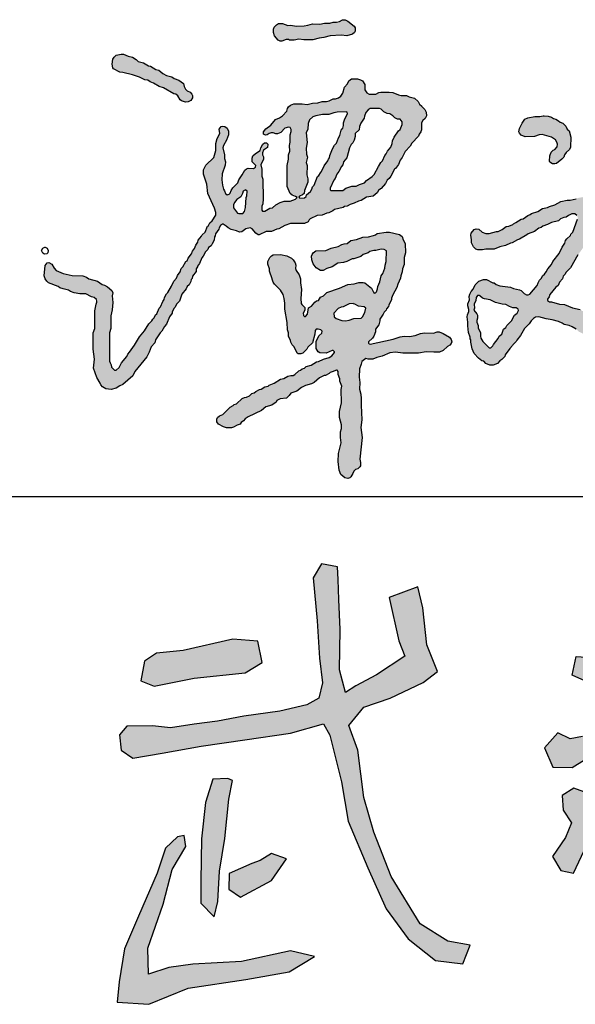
# Model space of a CAD drawing. Extents: x 427948 to 764348, y 274849 to 601549.
# Tile 44 of 212: x 593597 to 594397, y 523118 to 524536. Entities that reach past the tile are written whole.
import ezdxf

# ---------------------------------------------------------------- set-up
doc = ezdxf.new("R2010")
doc.units = 0
doc.header["$LTSCALE"] = 1000
doc.header["$MEASUREMENT"] = 0
doc.layers.get('0').update_dxf_attribs({"linetype": 'CONTINUOUS'})
doc.layers.add('PUB_TITLE', color=4, linetype='CONTINUOUS')

# ---------------------------------------------------------------- blocks, each defined once
blk = doc.blocks.new('武斌')
h = blk.add_hatch(color=3)
h.paths.add_polyline_path([(2274.1, -164.1), (2238.2, -126.9), (2205, -148.2), (2207.7, -246.4), (2174.5, -323.4), (2110.7, -356.5), (2050.9, -481.7), (1988.5, -572), (1977.9, -650.3), (2016.4, -749.8), (2057.6, -793.6), (2145.2, -816.2), (2230, -838), (2336.5, -789.6), (2473.3, -715.3), (2526.4, -646.3), (2530.4, -593.2), (2454.7, -594.5), (2347.1, -672.8), (2259.5, -712.6), (2166.5, -720.6), (2098.8, -706), (2084.1, -654.2), (2089.5, -578.6), (2118.7, -506.9), (2149.2, -479.1), (2162.5, -517.5), (2153.2, -614.4), (2185.1, -635.7), (2252.8, -617.1), (2324.5, -573.3), (2373.7, -514.9), (2424.2, -465.8), (2449.4, -390.1), (2437.4, -319.8), (2365.7, -315.8), (2333.8, -357), (2307.3, -472.4), (2255.5, -493.7), (2250.2, -441.9), (2271.4, -349), (2302, -289.3), (2299.3, -199)])
h.paths.add_polyline_path([(2260.8, 622.8), (2209.8, 614.3), (2187.5, 564.5), (2242.7, 440.3), (2292.6, 348.5), (2337.2, 261.5), (2344.7, 186.1), (2363.8, 138.4), (2326.6, 83.2), (2128.1, 0.2), (2073.3, -34.4), (2055.4, -95.1), (2080.4, -135.6), (2217.5, -85.6), (2345.1, -30.8), (2421.4, -34.4), (2480.7, -245.6), (2529.9, -420.7), (2597, -597.5), (2667.1, -804.7), (2731.2, -951), (2777.6, -1057), (2895.8, -1063.7), (2999.5, -1021.1), (2935.5, -963.2), (2816.6, -877.8), (2722, -682.8), (2636.6, -457.3), (2539.9, -171.2), (2507.8, -53.6), (2497.1, 8.4), (2525, 59.8), (2623.4, 115.4), (2681.2, 145.3), (2691.9, 207.3), (2621.3, 243.7), (2501.4, 192.4), (2443.6, 183.8), (2405.1, 269.3), (2388, 367.7), (2355.9, 436.2), (2315.2, 528.1), (2288, 588.1)])
h.paths.add_polyline_path([(2577.7, 530.5), (2546.5, 591), (2528.2, 626.5), (2485.9, 620.6), (2461.3, 580.9), (2486.9, 480.6), (2520, 424.8), (2597.6, 389.9), (2641.1, 417.3), (2611.8, 498.6)])
h.paths.add_polyline_path([(2245, 292.3), (2145.3, 271.9), (2066, 250.3), (2039.6, 195.1), (2058.8, 133.9), (2146.5, 167.5), (2258.2, 226.3), (2293, 265.9), (2281, 295.9)])
h.paths.add_polyline_path([(1545, -209), (1500.2, -187.3), (1453.3, -241.6), (1482.5, -310.8), (1552.5, -311.5), (1632, -262.6), (1682.2, -228.7), (1697.8, -244.3), (1658.4, -316.2), (1626.1, -396.5), (1594.9, -399.6), (1558.3, -385.9), (1516.3, -412.5), (1520.1, -465.8), (1549.9, -510.8), (1527.8, -564.1), (1482.1, -632.2), (1511.8, -682.4), (1557.6, -692.3), (1595.7, -610.8), (1632.3, -623), (1735.3, -760.5), (1781.2, -817.8), (1837.8, -871), (1879.6, -893.9), (1956.5, -895.9), (2038.7, -875.7), (2037.3, -836.7), (1951.7, -840.7), (1887, -794.9), (1840.5, -723.5), (1769.8, -624.5), (1735, -567), (1701.7, -526.9), (1679, -501.2), (1681.2, -441.5), (1751.9, -309.9), (1805.2, -202.3), (1839, -133.9), (1852.4, -71.7), (1824.6, -19.7), (1783.4, -39.1), (1693.8, -99.5), (1620, -161.2), (1589.8, -199.9)])
h.paths.add_polyline_path([(1641, -19.2), (1552.6, 20.1), (1566.3, 86.8), (1694, 79), (1672.4, 0.5)])
h.paths.add_polyline_path([(132.2, -561.6), (88.9, -601.8), (59.5, -691.5), (-8, -847.1), (-58.6, -963.7), (-77.3, -1082.5), (-85.2, -1155.7), (29.6, -1163.7), (170.1, -1106.3), (378, -1074.6), (534.4, -1046.9), (625.5, -991.6), (538.4, -971.8), (362.2, -1009.4), (188, -1019.2), (100.9, -1031.1), (27.6, -1054.9), (25.6, -961.9), (81.1, -803.6), (112.7, -679), (162.2, -595.9), (156.3, -556.4)])
h.paths.add_polyline_path([(399.2, -657.3), (317.8, -693.2), (317, -750.1), (359, -778.9), (470.1, -718.6), (524.4, -640.7), (470.1, -621.5), (429.9, -646)], flags=17)
h.paths.add_polyline_path([(312.8, -352), (259.1, -354.5), (233, -438), (218, -569.1), (216.7, -719.9), (216.7, -799.7), (264.1, -849.5), (277.8, -793.4), (282.8, -685), (302.8, -567.9), (316.5, -425.8), (330.2, -358.5)], flags=17)
h.paths.add_polyline_path([(41.9, -161.6), (-49.7, -163), (-76.3, -194.5), (-70, -249.1), (-28.7, -278.4), (76.9, -260.9), (216.9, -235.8), (374.5, -212.5), (539.1, -188.6), (657.2, -154.7), (680.4, -195.5), (722.6, -364.1), (746.7, -504.7), (817, -673.4), (883.4, -820), (961.7, -928.4), (1060.2, -1006.7), (1158.7, -1018.8), (1184.8, -950.5), (1104.4, -936.4), (1006, -874.2), (901.4, -703.5), (839.2, -544.9), (803, -420.4), (780.9, -249.7), (748.7, -161.3), (803, -95.1), (898, -62.2), (1016.5, -5.8), (1067.3, 33.6), (1029.2, 129.5), (1015.1, 261.9), (996.8, 338), (893.8, 300), (929.1, 143.5), (950.2, 88.6), (848.7, 20.9), (773.9, -18.5), (737.3, -42.5), (714.7, 39.3), (717.5, 184.4), (713.3, 292.9), (710.5, 364.8), (707.6, 409.9), (649.8, 421.2), (620.2, 370.4), (634.3, 215.4), (642.8, 81.5), (654, -7.2), (641.3, -62.2), (597.6, -86.2), (500.3, -108.7), (370.6, -127), (276.1, -145.4), (192.8, -156.6), (106.8, -169.3)])
h.paths.add_polyline_path([(48.2, -19.3), (192.8, 9.6), (376.1, 28.9), (437.1, 65.8), (421.1, 142.9), (331.1, 149.3), (152.7, 109.2), (56.2, 99.6), (12.9, 70.7), (0, 0)], flags=17)
for points in [[(41.9, -161.6), (-49.7, -163), (-76.3, -194.5), (-70, -249.1), (-28.7, -278.4), (76.9, -260.9), (216.9, -235.8), (374.5, -212.5), (539.1, -188.6), (657.2, -154.7), (680.4, -195.5), (722.6, -364.1), (746.7, -504.7), (817, -673.4), (883.4, -820), (961.7, -928.4), (1060.2, -1006.7), (1158.7, -1018.8), (1184.8, -950.5), (1104.4, -936.4), (1006, -874.2), (901.4, -703.5), (839.2, -544.9), (803, -420.4), (780.9, -249.7), (748.7, -161.3), (803, -95.1), (898, -62.2), (1016.5, -5.8), (1067.3, 33.6), (1029.2, 129.5), (1015.1, 261.9), (996.8, 338), (893.8, 300), (929.1, 143.5), (950.2, 88.6), (848.7, 20.9), (773.9, -18.5), (737.3, -42.5), (714.7, 39.3), (717.5, 184.4), (713.3, 292.9), (710.5, 364.8), (707.6, 409.9), (649.8, 421.2), (620.2, 370.4), (634.3, 215.4), (642.8, 81.5), (654, -7.2), (641.3, -62.2), (597.6, -86.2), (500.3, -108.7), (370.6, -127), (276.1, -145.4), (192.8, -156.6), (106.8, -169.3)], [(48.2, -19.3), (192.8, 9.6), (376.1, 28.9), (437.1, 65.8), (421.1, 142.9), (331.1, 149.3), (152.7, 109.2), (56.2, 99.6), (12.9, 70.7), (0, 0), (48.2, -19.3)], [(1641, -19.2), (1552.6, 20.1), (1566.3, 86.8), (1694, 79), (1672.4, 0.5)], [(312.8, -352), (259.1, -354.5), (233, -438), (218, -569.1), (216.7, -719.9), (216.7, -799.7), (264.1, -849.5), (277.8, -793.4), (282.8, -685), (302.8, -567.9), (316.5, -425.8), (330.2, -358.5)], [(132.2, -561.6), (88.9, -601.8), (59.5, -691.5), (-8, -847.1), (-58.6, -963.7), (-77.3, -1082.5), (-85.2, -1155.7), (29.6, -1163.7), (170.1, -1106.3), (378, -1074.6), (534.4, -1046.9), (625.5, -991.6), (538.4, -971.8), (362.2, -1009.4), (188, -1019.2), (100.9, -1031.1), (27.6, -1054.9), (25.6, -961.9), (81.1, -803.6), (112.7, -679), (162.2, -595.9), (156.3, -556.4)], [(399.2, -657.3), (317.8, -693.2), (317, -750.1), (359, -778.9), (470.1, -718.6), (524.4, -640.7), (470.1, -621.5), (429.9, -646)]]:
    blk.add_lwpolyline(points, close=True)
for points in [[(1594.9, -399.6), (1558.3, -385.9), (1516.3, -412.5), (1520.1, -465.8), (1549.9, -510.8), (1527.8, -564.1), (1482.1, -632.2), (1511.8, -682.4), (1557.6, -692.3), (1595.7, -610.8)], [(1589.8, -199.9), (1545, -209), (1500.2, -187.3), (1453.3, -241.6), (1482.5, -310.8), (1552.5, -311.5), (1632, -262.6)]]:
    blk.add_lwpolyline(points)
blk = doc.blocks.new('谭文军')
at = {"linetype": 'Continuous'}
for points in [[(1125, 2635), (1145, 2632), (1165, 2638), (1173, 2644), (1175, 2649), (1175, 2661), (1172, 2667), (1149, 2685), (1139, 2690), (1130, 2690), (1119, 2683), (1109, 2681), (1097, 2681), (1085, 2677), (1066, 2677), (1049, 2674), (1023, 2675), (1006, 2670), (993, 2668), (967, 2667), (944, 2670), (935, 2669), (916, 2676), (902, 2676), (895, 2672), (886, 2663), (884, 2656), (884, 2644), (888, 2632), (901, 2617), (908, 2614), (914, 2614), (933.8, 2620.6), (941, 2617), (958, 2617), (974, 2620), (992, 2618), (1024, 2618), (1047, 2624), (1063, 2626), (1086, 2633)], [(436, 2475), (445, 2468), (457, 2464), (477, 2452), (492, 2447), (529, 2426), (536, 2425), (543, 2419), (551, 2405), (556, 2401), (571, 2396), (580, 2397), (589, 2402), (595, 2412), (595, 2420), (593, 2425), (587, 2432), (572.8, 2438.5), (566, 2452), (563, 2463), (547, 2474), (530, 2481), (522, 2486), (503, 2491), (490, 2498), (475, 2510), (465, 2513), (446, 2524), (439, 2525), (421, 2536), (402, 2541), (395, 2548), (382, 2556), (366, 2560), (349, 2567), (341, 2567), (323, 2563), (316, 2556), (312, 2549), (309, 2532), (312, 2518), (314, 2515), (337, 2503), (347, 2502), (382, 2493), (406, 2485), (426, 2476)], [(1874.1, 2272), (1889.1, 2262), (1896.5, 2250.3), (1895.1, 2237), (1887.1, 2227), (1880.1, 2225), (1873.1, 2218), (1869.1, 2205), (1867.1, 2186), (1869.1, 2182), (1878.1, 2176), (1887.1, 2176), (1892.1, 2178), (1912.1, 2193), (1918.1, 2200), (1921.1, 2209), (1927.1, 2217), (1939.1, 2227), (1942.1, 2236), (1944.1, 2271), (1937.1, 2294), (1930.1, 2300), (1926.1, 2311), (1915.1, 2321), (1905.1, 2325), (1900.1, 2330), (1890.1, 2336), (1882.1, 2338), (1874.1, 2343), (1863.1, 2346), (1848.1, 2347), (1845.1, 2347), (1833.1, 2345), (1815.1, 2345), (1790.1, 2340), (1780.1, 2335), (1770.1, 2321), (1760.1, 2302), (1758.1, 2291), (1760.1, 2286), (1767.1, 2278), (1781.1, 2273), (1814.1, 2274), (1831.1, 2280), (1841.1, 2281)]]:
    blk.add_hatch(color=256, dxfattribs=at).paths.add_polyline_path(points)
h = blk.add_hatch(color=256, dxfattribs=at)
h.paths.add_polyline_path([(846, 2122), (843, 2133), (842, 2158), (839, 2173), (848, 2193), (848, 2201), (843.3, 2212.1), (849, 2225), (863, 2235), (864, 2246), (859, 2251), (852, 2251), (846, 2246), (839, 2233), (837, 2224), (820, 2213), (811, 2205), (808, 2197), (808, 2183), (824.2, 2168), (813, 2160), (794, 2161), (788, 2159), (782, 2154), (772, 2137), (760, 2119), (757, 2109), (739, 2091), (733, 2081), (728.9, 2068.8), (719, 2066), (713, 2071), (710, 2080), (706, 2086), (702, 2100), (700, 2120), (701, 2141), (712, 2172), (713, 2184), (709, 2196), (709, 2209), (703.3, 2237.4), (717, 2261), (724, 2280), (724, 2293), (719, 2304), (711, 2310), (702, 2311), (697, 2309), (691, 2300), (693, 2285), (683, 2267), (679, 2249), (678, 2236), (679, 2224), (671, 2199), (643, 2172), (635, 2155), (635, 2140), (646, 2104), (650, 2071), (674, 2018), (678, 2003), (678, 1994), (666, 1974), (657, 1966), (651, 1955), (649, 1954), (640, 1933), (630, 1924), (628, 1919), (616, 1905), (614, 1897), (607, 1887), (603, 1875), (596, 1865), (592, 1856), (580, 1841), (576, 1831), (572, 1828), (561, 1809), (555, 1804), (552, 1792), (542, 1779), (538, 1769), (529, 1759), (521, 1741), (508, 1718), (503, 1713), (496, 1700), (495, 1693), (490, 1686), (482, 1667), (477, 1662), (468, 1642), (464, 1638), (459, 1628), (454, 1623), (451, 1617), (440, 1607), (424, 1582), (406, 1560), (389, 1530), (371, 1505), (365, 1499), (362, 1490), (342, 1467), (334, 1451), (320.3, 1438.7), (307, 1452), (306, 1461), (300, 1470), (300, 1575), (305, 1590), (305, 1635), (309, 1656), (311, 1683), (309, 1706), (311, 1717), (308, 1725), (292, 1738), (282, 1744), (273, 1747), (257, 1758), (226, 1767), (218, 1773), (205, 1778), (167, 1779), (135, 1786), (110, 1797), (102, 1805), (94, 1819), (84, 1825), (77, 1824), (70, 1814), (67, 1778), (71, 1767), (76, 1759), (82, 1753), (117, 1740), (123, 1735), (134, 1731), (154, 1727), (161, 1722), (174, 1717), (194, 1713), (215, 1713), (235, 1703), (245, 1700), (257.3, 1689.3), (252, 1677), (247, 1653), (247, 1590), (242, 1575), (241, 1516), (246, 1481), (243, 1448), (254, 1415), (267, 1395), (269, 1389), (275, 1382), (287, 1375), (306, 1373), (324, 1377), (336, 1386), (347, 1390), (383, 1421), (390, 1437), (433, 1489), (441, 1505), (448, 1524), (461, 1539), (464, 1549), (480, 1574), (486, 1580), (496, 1597), (503, 1605), (514, 1631), (523, 1645), (523, 1648), (529, 1661), (534, 1666), (538, 1676), (549, 1687), (558, 1712), (573, 1731), (577, 1739), (583, 1745), (589, 1757), (591, 1765), (594, 1768), (596, 1776), (608, 1793), (609.6, 1807.7), (620, 1821), (629, 1842), (634, 1848), (642, 1863), (650, 1871), (653, 1879), (662, 1884), (665, 1892), (673, 1905), (674, 1917), (676, 1920), (677, 1927), (689, 1944), (690, 1949), (697.5, 1961), (705, 1961), (715, 1955), (722, 1948), (733, 1942), (752, 1938), (763, 1933), (771, 1934), (785, 1945), (801, 1949), (808, 1945), (821, 1929), (829, 1924), (833, 1924), (858, 1935), (877, 1936), (896, 1944), (903, 1945), (925, 1957), (945, 1964), (994, 1964), (1008, 1970), (1012.2, 1979.8), (1040, 1992), (1058, 1994), (1074, 2001), (1081, 2002), (1095, 2009), (1101, 2014), (1132, 2021), (1137, 2024), (1147, 2026), (1157, 2032), (1171, 2036), (1187, 2044), (1197, 2046), (1215, 2058), (1239, 2061), (1254, 2073), (1258, 2081), (1265, 2088), (1268, 2089), (1283, 2106), (1289, 2118), (1296, 2124), (1302, 2133), (1315, 2157), (1319, 2160), (1329, 2174), (1336, 2190), (1343, 2199), (1353, 2220), (1371, 2239), (1377, 2250), (1401, 2275), (1403, 2282), (1409, 2290), (1412, 2297), (1412, 2327.5), (1424, 2338), (1429, 2348), (1428, 2360), (1423, 2370), (1414, 2379), (1413, 2382), (1404, 2389), (1399, 2399), (1387, 2410), (1368, 2415), (1358, 2420), (1334, 2420), (1309, 2430), (1296, 2432), (1267, 2432), (1259, 2430), (1249, 2425), (1219.5, 2425), (1210, 2440), (1209, 2459), (1201, 2472), (1194, 2476), (1183, 2479), (1162, 2479), (1153, 2472), (1148, 2461), (1137, 2449), (1131, 2428), (1121.1, 2412.4), (1105, 2408), (1097, 2408), (1083, 2401), (1073, 2398), (1058, 2399), (1042, 2394), (1023, 2392), (1004, 2388), (986, 2390), (956, 2390), (945, 2385), (938, 2379), (934, 2373), (931, 2364), (916, 2348), (905, 2340), (891, 2334), (874, 2314), (857, 2301), (849, 2290), (849, 2282), (855, 2279), (862, 2280), (871.8, 2287), (883, 2287), (892, 2283), (898, 2283), (910, 2288), (925, 2303), (941.8, 2308.2), (948.2, 2296.9), (944, 2280), (944, 2254), (941, 2242), (942, 2222), (937, 2209), (937, 2193), (933, 2170), (933, 2096), (944, 2071), (950, 2065), (963, 2060), (968, 2056), (962, 2051), (943, 2044), (922, 2043), (908, 2039), (892, 2031), (880, 2020), (871, 2018), (853, 2008), (841.7, 2008), (843, 2026), (846, 2034), (847, 2052)])
h.paths.add_polyline_path([(790, 2079), (789, 2063), (787, 2057), (784, 2021), (781, 2007), (775, 2000), (757.6, 1998.8), (742, 2020), (741, 2030), (745, 2039), (754, 2050), (768, 2059), (774, 2071), (776, 2079), (784.6, 2084.4)], flags=16)
h.paths.add_polyline_path([(987, 2066), (993, 2071), (995, 2082), (1006, 2111), (1007, 2123), (1003, 2137), (1004, 2171), (1001, 2181), (1005, 2200), (1002, 2211), (1001, 2232), (1004, 2252), (1001, 2287), (1007, 2300), (1008, 2320), (1012, 2333), (1024, 2344), (1035, 2348), (1059, 2352), (1081, 2352), (1099, 2358), (1111, 2360), (1146.6, 2362.2), (1148, 2355), (1138, 2337), (1134, 2323), (1134, 2308), (1125, 2296), (1121, 2277), (1116, 2269), (1109, 2250), (1102, 2243), (1094, 2230), (1085, 2206), (1084, 2198), (1080, 2193), (1078, 2187), (1065, 2169), (1055, 2149), (1051, 2145), (1046, 2135), (1041, 2131), (1029, 2101), (1023, 2094), (1019.8, 2081.3), (1002, 2066), (998.4, 2055.3), (978, 2054), (973, 2059)], flags=16)
h.paths.add_polyline_path([(1086, 2090), (1099, 2118), (1104, 2124), (1110, 2140), (1117, 2149), (1126, 2167), (1131, 2173), (1134, 2183), (1145, 2198), (1155, 2233), (1161, 2245), (1167, 2251), (1172, 2261), (1175, 2274), (1175, 2284), (1189, 2297), (1190, 2310), (1195, 2321), (1207, 2339), (1208, 2346), (1213, 2359), (1221, 2369), (1228, 2374), (1244, 2374), (1245, 2373), (1264.8, 2374.2), (1277, 2362), (1289, 2356), (1299, 2355), (1309, 2348), (1316, 2340), (1326, 2336), (1336, 2335), (1342, 2326), (1342, 2317), (1335, 2299), (1329, 2294), (1314, 2272), (1308, 2258), (1307, 2249), (1302, 2236), (1290, 2221), (1286, 2212), (1281, 2206), (1273, 2187), (1267, 2181), (1258, 2167), (1243, 2138), (1236, 2131), (1215, 2117), (1208, 2109), (1190, 2103), (1179, 2097), (1163, 2097), (1142, 2090), (1131, 2081), (1086, 2081)], flags=16)
h = blk.add_hatch(color=256, dxfattribs=at)
h.paths.add_polyline_path([(1886.1, 2030), (1868.1, 2025), (1860.1, 2021), (1842.1, 2017), (1826.1, 2007), (1803.1, 2000), (1799.1, 1996), (1790.1, 1992), (1774.1, 1981), (1766.1, 1979), (1757.1, 1974), (1748.1, 1967), (1739.1, 1963), (1737.1, 1960), (1723.1, 1954), (1713.1, 1953), (1699.1, 1942), (1685.1, 1936), (1679.1, 1936), (1652.1, 1928), (1641.1, 1928), (1628.1, 1933), (1616.1, 1944), (1606.1, 1945), (1599.1, 1942), (1588.1, 1929), (1587.1, 1922), (1590.1, 1906), (1590.1, 1895), (1597.1, 1881), (1605.1, 1873), (1612.1, 1870), (1629.1, 1870), (1641.1, 1873), (1670.1, 1873), (1690.1, 1881), (1711.1, 1885), (1729.1, 1894), (1734.1, 1895), (1753.1, 1906), (1760.1, 1908), (1787.1, 1923), (1791.1, 1927), (1814.1, 1936), (1830.1, 1947), (1838.1, 1950), (1844.1, 1955), (1860.1, 1960), (1875.1, 1968), (1900.1, 1974), (1907.1, 1980), (1918.1, 1985), (1927.1, 1986), (1935.1, 1992), (1947.1, 1998), (1963.1, 1998), (1968.8, 1983.8), (1951.1, 1933), (1944.1, 1926), (1942.1, 1921), (1929.1, 1909), (1925.1, 1903), (1922.1, 1894), (1913.1, 1880), (1902.1, 1857), (1879.1, 1828), (1875.1, 1818), (1861.1, 1803), (1854.1, 1787.4), (1842.1, 1777), (1839.1, 1769), (1832.1, 1762), (1827.1, 1753), (1824.1, 1743), (1795.4, 1710), (1781.1, 1710), (1766.1, 1725), (1760.1, 1728), (1739.1, 1732), (1728.1, 1737), (1691.1, 1742), (1678.1, 1747), (1670.1, 1752), (1665.1, 1752), (1643.1, 1764), (1632.1, 1764), (1616.1, 1758), (1602.1, 1746), (1595.1, 1730), (1588.1, 1722), (1583.1, 1712), (1581.1, 1704), (1582.1, 1692), (1576.1, 1678), (1576.1, 1671), (1581.2, 1653.4), (1575.1, 1639), (1574.1, 1632), (1577.1, 1613), (1576.1, 1599), (1579.1, 1576), (1585.1, 1559), (1585.1, 1553), (1587.1, 1549), (1587.1, 1541), (1592.1, 1518), (1599.1, 1501), (1615.1, 1484), (1626.1, 1475), (1633.1, 1473), (1640.1, 1465), (1655.1, 1459), (1667.1, 1459), (1682.1, 1465), (1690.1, 1475), (1698.1, 1479), (1708.1, 1490), (1710.1, 1496), (1726.1, 1519), (1736.1, 1529), (1737.1, 1532), (1749.1, 1543), (1751.1, 1548), (1764.1, 1565), (1778.1, 1590), (1795.1, 1607), (1802.1, 1617), (1810.1, 1625), (1818.1, 1630), (1829.1, 1631), (1855.1, 1624), (1877.1, 1621), (1899.1, 1615), (1913.1, 1609), (1920.1, 1604), (1943, 1598.9), (1962.1, 1588), (1971.1, 1579), (1992.1, 1569), (2005.1, 1568), (2017.1, 1570), (2030.1, 1566), (2059.1, 1561), (2078.1, 1560), (2094.1, 1557), (2121.1, 1557), (2128.1, 1555), (2169.1, 1560), (2192.1, 1566), (2202.6, 1573), (2218.1, 1573), (2226.1, 1578), (2232.1, 1584), (2249.1, 1589), (2269.1, 1592), (2285.1, 1601), (2294.1, 1603), (2311.1, 1614), (2322.1, 1618), (2347.1, 1639), (2354.1, 1652), (2353.1, 1663), (2343.1, 1672), (2334.1, 1673), (2329.1, 1671), (2320.1, 1663), (2311.1, 1662), (2301.1, 1657), (2279.1, 1642), (2259.1, 1638), (2244.1, 1633), (2234.1, 1633), (2217.1, 1623), (2207.1, 1624), (2170.1, 1620), (2123.1, 1619), (2064.1, 1627), (2041.1, 1638), (2033.1, 1639), (2018.1, 1645), (1999.1, 1647), (1983.1, 1653), (1977.1, 1657), (1950.1, 1664), (1921.1, 1675), (1903.1, 1677), (1874.1, 1685), (1867.1, 1685), (1858.3, 1691.3), (1866.1, 1703), (1869.1, 1711), (1890.1, 1737), (1898.1, 1743), (1903.1, 1755), (1914.1, 1767), (1916.1, 1776), (1922.1, 1782), (1927.1, 1791), (1942.1, 1806), (1969.1, 1852), (1989.1, 1880), (1994.1, 1891), (2008.1, 1906), (2014.1, 1920), (2015.1, 1926), (2022.1, 1937), (2029.1, 1958), (2038.1, 1973), (2040.1, 1982), (2041.1, 2006), (2048.1, 2031), (2045.1, 2044), (2039.1, 2051), (2032.1, 2055), (2000.1, 2058), (1987.1, 2058), (1970.1, 2055), (1963.1, 2052), (1941.1, 2047), (1931.1, 2047), (1908.1, 2042)])
h.paths.add_polyline_path([(1749.1, 1664), (1758.5, 1657.3), (1754.3, 1646.9), (1743.1, 1637), (1732.1, 1617), (1716.1, 1601), (1712.1, 1593), (1703.1, 1587), (1698.1, 1570), (1688.1, 1562), (1685.1, 1554), (1668.1, 1533), (1666.1, 1528), (1654.9, 1518.1), (1630.1, 1544), (1621.1, 1558.1), (1621.1, 1575), (1613.1, 1592), (1613.1, 1600), (1607, 1614.7), (1611.1, 1627), (1611.1, 1637), (1609.1, 1642), (1598.1, 1655), (1600.1, 1662), (1599.1, 1677), (1605.1, 1690), (1606.1, 1700), (1614.1, 1711.1), (1619.1, 1706), (1629.1, 1698), (1636.1, 1695), (1656.1, 1692), (1675.1, 1683), (1699.1, 1676), (1712.1, 1675), (1725.1, 1668), (1737.1, 1664)], flags=16)
h = blk.add_hatch(color=256, dxfattribs=at)
h.paths.add_polyline_path([(1133, 1825), (1145, 1828), (1164, 1838), (1170, 1838), (1195, 1846), (1204, 1853), (1221, 1860), (1227, 1864), (1242, 1868), (1249, 1868), (1268, 1872), (1279, 1871), (1287, 1866), (1286, 1829), (1282, 1815), (1281, 1805), (1274, 1786), (1268, 1778), (1263, 1756), (1256, 1739), (1255, 1731), (1249.7, 1717.7), (1241.7, 1715.7), (1233, 1733), (1210, 1752), (1204, 1754), (1188, 1754), (1171, 1749), (1149, 1747), (1119, 1733), (1074, 1718), (1062, 1706), (1052, 1701), (1044, 1690), (1037, 1688), (1031, 1684), (1019, 1669), (1009, 1663), (1005, 1641), (996.1, 1630.9), (987.5, 1639.5), (996, 1655), (996, 1665), (983.1, 1676.7), (982, 1697), (984, 1729), (980, 1753), (980, 1767), (975, 1781), (962.6, 1799.6), (964, 1816), (961, 1824), (954, 1835), (948, 1841), (932, 1849), (909, 1854), (883, 1852), (877, 1849), (871, 1843), (864, 1828), (864, 1819), (870, 1802), (870, 1794), (873, 1783), (876, 1778), (883, 1755), (888, 1748), (909, 1727), (918, 1711), (922, 1697), (924, 1680), (924, 1659), (933, 1611), (934, 1585), (937, 1575), (938, 1563), (945, 1547), (946, 1541), (951, 1532), (958, 1525), (968, 1502), (972, 1500), (982, 1500), (989, 1502), (1003, 1516), (1007, 1523), (1023, 1539), (1031, 1570), (1033.6, 1586.7), (1043, 1588), (1057.5, 1583.6), (1056, 1573), (1046, 1564), (1036, 1543), (1036, 1519), (1043, 1507), (1049, 1503), (1072, 1502), (1095.6, 1512.1), (1103.5, 1505.8), (1092, 1492), (1082, 1487), (1062, 1481), (1045, 1472), (1037, 1471), (1018, 1459), (1001, 1454), (994, 1449), (986, 1446), (980, 1441), (974, 1439), (956.8, 1423), (946, 1423), (935, 1420), (921, 1412), (909, 1409), (887, 1395), (869, 1388), (865, 1385), (853, 1382), (840, 1374), (834, 1373), (821, 1366), (815, 1361), (807, 1358), (798, 1350), (788, 1345), (781, 1344), (772, 1340), (752, 1322), (744, 1319), (740, 1315), (730, 1310), (703, 1284), (692, 1279), (685, 1273), (682, 1267), (682, 1257), (688, 1249), (706, 1239), (717, 1236), (734, 1236), (742, 1238), (755, 1246), (765, 1249), (769, 1255), (777, 1261), (783, 1268), (794, 1275), (841, 1298), (857, 1311), (878, 1317), (893, 1327), (896, 1333), (908, 1339), (930, 1342), (940, 1351), (946, 1359), (967, 1367), (984, 1380), (998, 1387), (1020, 1393), (1029, 1397), (1048, 1414), (1065, 1423), (1069, 1423), (1083, 1430), (1086, 1433), (1093, 1435), (1109.7, 1442.8), (1114, 1437), (1115, 1426), (1120, 1411), (1121, 1402), (1128, 1385), (1125, 1372), (1126, 1325), (1119, 1294), (1119, 1273), (1126, 1247), (1126, 1234), (1123, 1222), (1123, 1202), (1125, 1183), (1116, 1145), (1115, 1116), (1118, 1085), (1124, 1070), (1138, 1058), (1149, 1056), (1156, 1058), (1160, 1061), (1167, 1073), (1171.6, 1086.9), (1184, 1090), (1192, 1097), (1194, 1101), (1194, 1113), (1192, 1124), (1200, 1201), (1195, 1237), (1199, 1264), (1196, 1317), (1197, 1341), (1195, 1356), (1190, 1374), (1192, 1397), (1189, 1417), (1190, 1446), (1197, 1463), (1199, 1472), (1213, 1483), (1221, 1481), (1238, 1481), (1252, 1487), (1271, 1491), (1299, 1503), (1319, 1505), (1345, 1502), (1401, 1502), (1428, 1507), (1455, 1505), (1475, 1506), (1489, 1512), (1504, 1526), (1513, 1531), (1517, 1536), (1519, 1542), (1517, 1551), (1511, 1559), (1489, 1572), (1474, 1578), (1467, 1578), (1454, 1573), (1422, 1575), (1408, 1572), (1389, 1565), (1369, 1561), (1350, 1562), (1336, 1560), (1310, 1552), (1226.5, 1533.5), (1220.4, 1539.6), (1237, 1555), (1242, 1563), (1247, 1578), (1248, 1588), (1259, 1603), (1263, 1617), (1263, 1623), (1275, 1641), (1278, 1648), (1285, 1655), (1287, 1660), (1294, 1668), (1295, 1673), (1305, 1693), (1305, 1698), (1309, 1710), (1323, 1736), (1327, 1748), (1337, 1769), (1338, 1777), (1343, 1792), (1344, 1803), (1350, 1818), (1350, 1843), (1355, 1860), (1353, 1893), (1346, 1906), (1343, 1918), (1333, 1925), (1297, 1933), (1286, 1933), (1253, 1928), (1248, 1924), (1240, 1921), (1222, 1917), (1202, 1915), (1180, 1907), (1160, 1903), (1146, 1893), (1136, 1892), (1127, 1889), (1115, 1882), (1089, 1876), (1070, 1868), (1035, 1866), (1026, 1860), (1022, 1854), (1020, 1847), (1021, 1834), (1026, 1820), (1036, 1806), (1052, 1797), (1061, 1797), (1074, 1804), (1093, 1810), (1113, 1823)])
h.paths.add_polyline_path([(1154, 1678), (1170.5, 1679.2), (1187, 1669), (1207, 1667), (1213, 1662), (1210, 1647), (1198.8, 1627.1), (1170, 1626), (1154, 1619), (1141, 1617), (1128, 1618), (1107, 1626), (1100, 1632), (1099, 1644), (1115, 1661), (1125, 1666), (1132, 1667)], flags=16)
for points in [[(1130, 2690), (1139, 2690), (1149, 2685), (1172, 2667), (1175, 2661), (1175, 2649), (1173, 2644), (1165, 2638), (1145, 2632), (1125, 2635), (1086, 2633), (1063, 2626), (1047, 2624), (1024, 2618), (992, 2618), (974, 2620), (958, 2617), (941, 2617), (937, 2619), (929, 2619), (914, 2614), (908, 2614), (901, 2617), (888, 2632), (884, 2644), (884, 2656), (886, 2663), (895, 2672), (902, 2676), (916, 2676), (935, 2669), (944, 2670), (967, 2667), (993, 2668), (1006, 2670), (1023, 2675), (1049, 2674), (1066, 2677), (1085, 2677), (1097, 2681), (1109, 2681), (1119, 2683), (1130, 2690)], [(341, 2567), (349, 2567), (366, 2560), (382, 2556), (395, 2548), (402, 2541), (421, 2536), (439, 2525), (446, 2524), (465, 2513), (475, 2510), (490, 2498), (503, 2491), (522, 2486), (530, 2481), (547, 2474), (563, 2463), (566, 2452), (571, 2442), (576, 2437), (587, 2432), (593, 2425), (595, 2420), (595, 2412), (589, 2402), (580, 2397), (571, 2396), (556, 2401), (551, 2405), (543, 2419), (536, 2425), (529, 2426), (492, 2447), (477, 2452), (457, 2464), (445, 2468), (436, 2475), (426, 2476), (406, 2485), (382, 2493), (347, 2502), (337, 2503), (314, 2515), (312, 2518), (309, 2532), (312, 2549), (316, 2556), (323, 2563), (341, 2567)], [(1162, 2479), (1183, 2479), (1194, 2476), (1201, 2472), (1209, 2459), (1210, 2440), (1217, 2429), (1225, 2425), (1249, 2425), (1259, 2430), (1267, 2432), (1296, 2432), (1309, 2430), (1329, 2422), (1339, 2420), (1358, 2420), (1368, 2415), (1387, 2410), (1399, 2399), (1404, 2389), (1413, 2382), (1414, 2379), (1423, 2370), (1428, 2360), (1429, 2348), (1424, 2338), (1416, 2331), (1412, 2322), (1412, 2297), (1409, 2290), (1403, 2282), (1401, 2275), (1377, 2250), (1371, 2239), (1353, 2220), (1343, 2199), (1336, 2190), (1329, 2174), (1319, 2160), (1315, 2157), (1302, 2133), (1296, 2124), (1289, 2118), (1283, 2106), (1268, 2089), (1265, 2088), (1258, 2081), (1254, 2073), (1239, 2061), (1215, 2058), (1197, 2046), (1187, 2044), (1171, 2036), (1157, 2032), (1147, 2026), (1137, 2024), (1132, 2021), (1101, 2014), (1095, 2009), (1081, 2002), (1074, 2001), (1058, 1994), (1040, 1992), (1015, 1981), (1011, 1977), (1008, 1970), (994, 1964), (945, 1964), (925, 1957), (903, 1945), (896, 1944), (877, 1936), (858, 1935), (833, 1924), (829, 1924), (821, 1929), (808, 1945), (801, 1949), (785, 1945), (771, 1934), (763, 1933), (752, 1938), (733, 1942), (722, 1948), (715, 1955), (705, 1961), (702, 1961), (695, 1957), (690, 1949), (689, 1944), (677, 1927), (676, 1920), (674, 1917), (673, 1905), (665, 1892), (662, 1884), (653, 1879), (650, 1871), (642, 1863), (634, 1848), (629, 1842), (620, 1821), (613, 1812), (613, 1809), (609, 1802), (608, 1793), (596, 1776), (594, 1768), (591, 1765), (589, 1757), (583, 1745), (577, 1739), (573, 1731), (558, 1712), (549, 1687), (538, 1676), (534, 1666), (529, 1661), (523, 1648), (523, 1645), (514, 1631), (503, 1605), (496, 1597), (486, 1580), (480, 1574), (464, 1549), (461, 1539), (448, 1524), (441, 1505), (433, 1489), (390, 1437), (383, 1421), (347, 1390), (336, 1386), (324, 1377), (306, 1373), (287, 1375), (275, 1382), (269, 1389), (267, 1395), (254, 1415), (243, 1448), (246, 1481), (241, 1516), (242, 1575), (247, 1590), (247, 1653), (252, 1677), (255, 1684), (255, 1689), (253, 1693), (245, 1700), (235, 1703), (215, 1713), (194, 1713), (174, 1717), (161, 1722), (154, 1727), (134, 1731), (123, 1735), (117, 1740), (82, 1753), (76, 1759), (71, 1767), (67, 1778), (70, 1814), (77, 1824), (84, 1825), (94, 1819), (102, 1805), (110, 1797), (135, 1786), (167, 1779), (205, 1778), (218, 1773), (226, 1767), (257, 1758), (273, 1747), (282, 1744), (292, 1738), (308, 1725), (311, 1717), (309, 1706), (311, 1683), (309, 1656), (305, 1635), (305, 1590), (300, 1575), (300, 1474), (302, 1467), (306, 1461), (307, 1452), (317, 1442), (324, 1442), (334, 1451), (342, 1467), (362, 1490), (365, 1499), (371, 1505), (389, 1530), (406, 1560), (424, 1582), (440, 1607), (451, 1617), (454, 1623), (459, 1628), (464, 1638), (468, 1642), (477, 1662), (482, 1667), (490, 1686), (495, 1693), (496, 1700), (503, 1713), (508, 1718), (521, 1741), (529, 1759), (538, 1769), (542, 1779), (552, 1792), (555, 1804), (561, 1809), (572, 1828), (576, 1831), (580, 1841), (592, 1856), (596, 1865), (603, 1875), (607, 1887), (614, 1897), (616, 1905), (628, 1919), (630, 1924), (640, 1933), (649, 1954), (651, 1955), (657, 1966), (666, 1974), (678, 1994), (678, 2003), (674, 2018), (650, 2071), (646, 2104), (635, 2140), (635, 2155), (643, 2172), (671, 2199), (679, 2224), (678, 2236), (679, 2249), (683, 2267), (693, 2285), (691, 2300), (697, 2309), (702, 2311), (711, 2310), (719, 2304), (724, 2293), (724, 2280), (717, 2261), (706, 2242), (704, 2234), (709, 2209), (709, 2196), (713, 2184), (712, 2172), (701, 2141), (700, 2120), (702, 2100), (706, 2086), (710, 2080), (713, 2071), (719, 2066), (726, 2068), (730, 2072), (733, 2081), (739, 2091), (757, 2109), (760, 2119), (772, 2137), (782, 2154), (788, 2159), (794, 2161), (813, 2160), (820, 2165), (821, 2171), (808, 2183), (808, 2197), (811, 2205), (820, 2213), (837, 2224), (839, 2233), (846, 2246), (852, 2251), (859, 2251), (864, 2246), (863, 2235), (849, 2225), (845, 2216), (845, 2208), (848, 2201), (848, 2193), (839, 2173), (842, 2158), (843, 2133), (846, 2122), (847, 2052), (846, 2034), (843, 2026), (842, 2012), (845, 2008), (853, 2008), (871, 2018), (880, 2020), (892, 2031), (908, 2039), (922, 2043), (943, 2044), (962, 2051), (968, 2056), (963, 2060), (950, 2065), (944, 2071), (933, 2096), (933, 2170), (937, 2193), (937, 2209), (942, 2222), (941, 2242), (944, 2254), (944, 2280), (947, 2292), (947, 2299), (943, 2306), (938, 2307), (925, 2303), (910, 2288), (898, 2283), (892, 2283), (883, 2287), (876, 2287), (869, 2285), (862, 2280), (855, 2279), (849, 2282), (849, 2290), (857, 2301), (874, 2314), (891, 2334), (905, 2340), (916, 2348), (931, 2364), (934, 2373), (938, 2379), (945, 2385), (956, 2390), (986, 2390), (1004, 2388), (1023, 2392), (1042, 2394), (1058, 2399), (1073, 2398), (1083, 2401), (1097, 2408), (1105, 2408), (1116, 2411), (1124, 2417), (1131, 2428), (1137, 2449), (1148, 2461), (1153, 2472), (1162, 2479)], [(1145, 2361), (1144, 2362), (1111, 2360), (1099, 2358), (1081, 2352), (1059, 2352), (1035, 2348), (1024, 2344), (1012, 2333), (1008, 2320), (1007, 2300), (1001, 2287), (1004, 2252), (1001, 2232), (1002, 2211), (1005, 2200), (1001, 2181), (1004, 2171), (1003, 2137), (1007, 2123), (1006, 2111), (995, 2082), (993, 2071), (987, 2066), (977, 2061), (974, 2058), (978, 2054), (994, 2055), (1000, 2060), (1002, 2066), (1016, 2078), (1021, 2086), (1023, 2094), (1029, 2101), (1041, 2131), (1046, 2135), (1051, 2145), (1055, 2149), (1065, 2169), (1078, 2187), (1080, 2193), (1084, 2198), (1085, 2206), (1094, 2230), (1102, 2243), (1109, 2250), (1116, 2269), (1121, 2277), (1125, 2296), (1131, 2304), (1134, 2313), (1134, 2323), (1138, 2337), (1148, 2355), (1147, 2360), (1145, 2361)], [(1245, 2373), (1244, 2374), (1228, 2374), (1221, 2369), (1213, 2359), (1208, 2346), (1207, 2339), (1195, 2321), (1190, 2310), (1189, 2297), (1175, 2284), (1175, 2274), (1172, 2261), (1167, 2251), (1161, 2245), (1155, 2233), (1145, 2198), (1134, 2183), (1131, 2173), (1126, 2167), (1117, 2149), (1110, 2140), (1104, 2124), (1099, 2118), (1086, 2090), (1086, 2084), (1089, 2081), (1131, 2081), (1142, 2090), (1163, 2097), (1179, 2097), (1190, 2103), (1208, 2109), (1215, 2117), (1236, 2131), (1243, 2138), (1258, 2167), (1267, 2181), (1273, 2187), (1281, 2206), (1286, 2212), (1290, 2221), (1302, 2236), (1307, 2249), (1308, 2258), (1314, 2272), (1329, 2294), (1335, 2299), (1342, 2317), (1342, 2326), (1336, 2335), (1326, 2336), (1316, 2340), (1309, 2348), (1299, 2355), (1289, 2356), (1277, 2362), (1268, 2371), (1262, 2374), (1245, 2373)], [(1845.1, 2347), (1848.1, 2347), (1863.1, 2346), (1874.1, 2343), (1882.1, 2338), (1890.1, 2336), (1900.1, 2330), (1905.1, 2325), (1915.1, 2321), (1926.1, 2311), (1930.1, 2300), (1937.1, 2294), (1944.1, 2271), (1942.1, 2236), (1939.1, 2227), (1927.1, 2217), (1921.1, 2209), (1918.1, 2200), (1912.1, 2193), (1892.1, 2178), (1887.1, 2176), (1878.1, 2176), (1869.1, 2182), (1867.1, 2186), (1869.1, 2205), (1873.1, 2218), (1880.1, 2225), (1887.1, 2227), (1895.1, 2237), (1896.1, 2247), (1894.1, 2254), (1889.1, 2262), (1874.1, 2272), (1841.1, 2281), (1831.1, 2280), (1814.1, 2274), (1781.1, 2273), (1767.1, 2278), (1760.1, 2286), (1758.1, 2291), (1760.1, 2302), (1770.1, 2321), (1780.1, 2335), (1790.1, 2340), (1815.1, 2345), (1833.1, 2345), (1845.1, 2347)], [(786, 2083), (784, 2084), (776, 2079), (774, 2071), (768, 2059), (754, 2050), (745, 2039), (741, 2030), (742, 2020), (756, 2001), (760, 1999), (775, 2000), (781, 2007), (784, 2021), (787, 2057), (789, 2063), (790, 2079), (786, 2083)], [(1969.1, 1852), (1942.1, 1806), (1927.1, 1791), (1922.1, 1782), (1916.1, 1776), (1914.1, 1767), (1903.1, 1755), (1898.1, 1743), (1890.1, 1737), (1869.1, 1711), (1866.1, 1703), (1860.1, 1694), (1860.1, 1690), (1867.1, 1685), (1874.1, 1685), (1903.1, 1677), (1921.1, 1675), (1950.1, 1664), (1977.1, 1657)], [(1962.1, 1588), (1948.1, 1596), (1938.1, 1600), (1920.1, 1604), (1913.1, 1609), (1899.1, 1615), (1877.1, 1621), (1855.1, 1624), (1829.1, 1631), (1818.1, 1630), (1810.1, 1625), (1802.1, 1617), (1795.1, 1607), (1778.1, 1590), (1764.1, 1565), (1751.1, 1548), (1749.1, 1543), (1737.1, 1532), (1736.1, 1529), (1726.1, 1519), (1710.1, 1496), (1708.1, 1490), (1698.1, 1479), (1690.1, 1475), (1682.1, 1465), (1667.1, 1459), (1655.1, 1459), (1640.1, 1465), (1633.1, 1473), (1626.1, 1475), (1615.1, 1484), (1599.1, 1501), (1592.1, 1518), (1587.1, 1541), (1587.1, 1549), (1585.1, 1553), (1585.1, 1559), (1579.1, 1576), (1576.1, 1599), (1577.1, 1613), (1574.1, 1632), (1575.1, 1639), (1580.1, 1651), (1580.1, 1657), (1576.1, 1671), (1576.1, 1678), (1582.1, 1692), (1581.1, 1704), (1583.1, 1712), (1588.1, 1722), (1595.1, 1730), (1602.1, 1746), (1616.1, 1758), (1632.1, 1764), (1643.1, 1764), (1665.1, 1752), (1670.1, 1752), (1678.1, 1747), (1691.1, 1742), (1728.1, 1737), (1739.1, 1732), (1760.1, 1728), (1766.1, 1725), (1777.1, 1714), (1785.1, 1710), (1792.1, 1710), (1797.1, 1712), (1824.1, 1743), (1827.1, 1753), (1832.1, 1762), (1839.1, 1769), (1842.1, 1777), (1850.1, 1784), (1856.1, 1792), (1861.1, 1803), (1875.1, 1818), (1879.1, 1828), (1902.1, 1857), (1913.1, 1880), (1922.1, 1894), (1925.1, 1903), (1929.1, 1909), (1942.1, 1921), (1944.1, 1926), (1951.1, 1933), (1967.1, 1979)], [(1965.1, 1993), (1958.1, 1998), (1947.1, 1998), (1935.1, 1992), (1927.1, 1986), (1918.1, 1985), (1907.1, 1980), (1900.1, 1974), (1875.1, 1968), (1860.1, 1960), (1844.1, 1955), (1838.1, 1950), (1830.1, 1947), (1814.1, 1936), (1791.1, 1927), (1787.1, 1923), (1760.1, 1908), (1753.1, 1906), (1734.1, 1895), (1729.1, 1894), (1711.1, 1885), (1690.1, 1881), (1670.1, 1873), (1641.1, 1873), (1629.1, 1870), (1612.1, 1870), (1605.1, 1873), (1597.1, 1881), (1590.1, 1895), (1590.1, 1906), (1587.1, 1922), (1588.1, 1929), (1599.1, 1942), (1606.1, 1945), (1616.1, 1944), (1628.1, 1933), (1641.1, 1928), (1652.1, 1928), (1679.1, 1936), (1685.1, 1936), (1699.1, 1942), (1713.1, 1953), (1723.1, 1954), (1737.1, 1960), (1739.1, 1963), (1748.1, 1967), (1757.1, 1974), (1766.1, 1979), (1774.1, 1981), (1790.1, 1992), (1799.1, 1996), (1803.1, 2000), (1826.1, 2007), (1842.1, 2017), (1860.1, 2021), (1868.1, 2025), (1886.1, 2030), (1908.1, 2042), (1931.1, 2047), (1941.1, 2047), (1963.1, 2052)], [(1286, 1933), (1297, 1933), (1333, 1925), (1343, 1918), (1346, 1906), (1353, 1893), (1355, 1860), (1350, 1843), (1350, 1818), (1344, 1803), (1343, 1792), (1338, 1777), (1337, 1769), (1327, 1748), (1323, 1736), (1309, 1710), (1305, 1698), (1305, 1693), (1295, 1673), (1294, 1668), (1287, 1660), (1285, 1655), (1278, 1648), (1275, 1641), (1263, 1623), (1263, 1617), (1259, 1603), (1248, 1588), (1247, 1578), (1242, 1563), (1237, 1555), (1223, 1542), (1222, 1538), (1225, 1535), (1229, 1534), (1310, 1552), (1336, 1560), (1350, 1562), (1369, 1561), (1389, 1565), (1408, 1572), (1422, 1575), (1454, 1573), (1467, 1578), (1474, 1578), (1489, 1572), (1511, 1559), (1517, 1551), (1519, 1542), (1517, 1536), (1513, 1531), (1504, 1526), (1489, 1512), (1475, 1506), (1455, 1505), (1428, 1507), (1401, 1502), (1345, 1502), (1319, 1505), (1299, 1503), (1271, 1491), (1252, 1487), (1238, 1481), (1221, 1481), (1213, 1483), (1199, 1472), (1197, 1463), (1190, 1446), (1189, 1417), (1192, 1397), (1190, 1374), (1195, 1356), (1197, 1341), (1196, 1317), (1199, 1264), (1195, 1237), (1200, 1201), (1192, 1124), (1194, 1113), (1194, 1101), (1192, 1097), (1184, 1090), (1176, 1088), (1170, 1082), (1167, 1073), (1160, 1061), (1156, 1058), (1149, 1056), (1138, 1058), (1124, 1070), (1118, 1085), (1115, 1116), (1116, 1145), (1125, 1183), (1123, 1202), (1123, 1222), (1126, 1234), (1126, 1247), (1119, 1273), (1119, 1294), (1126, 1325), (1125, 1372), (1128, 1385), (1121, 1402), (1120, 1411), (1115, 1426), (1114, 1437), (1111, 1441), (1108, 1442), (1093, 1435), (1086, 1433), (1083, 1430), (1069, 1423), (1065, 1423), (1048, 1414), (1029, 1397), (1020, 1393), (998, 1387), (984, 1380), (967, 1367), (946, 1359), (940, 1351), (930, 1342), (908, 1339), (896, 1333), (893, 1327), (878, 1317), (857, 1311), (841, 1298), (794, 1275), (783, 1268), (777, 1261), (769, 1255), (765, 1249), (755, 1246), (742, 1238), (734, 1236), (717, 1236), (706, 1239), (688, 1249), (682, 1257), (682, 1267), (685, 1273), (692, 1279), (703, 1284), (730, 1310), (740, 1315), (744, 1319), (752, 1322), (772, 1340), (781, 1344), (788, 1345), (798, 1350), (807, 1358), (815, 1361), (821, 1366), (834, 1373), (840, 1374), (853, 1382), (865, 1385), (869, 1388), (887, 1395), (909, 1409), (921, 1412), (935, 1420), (946, 1423), (954, 1423), (960, 1426), (974, 1439), (980, 1441), (986, 1446), (994, 1449), (1001, 1454), (1018, 1459), (1037, 1471), (1045, 1472), (1062, 1481), (1082, 1487), (1092, 1492), (1102, 1504), (1102, 1507), (1097, 1511), (1093, 1511), (1072, 1502), (1049, 1503), (1043, 1507), (1036, 1519), (1036, 1543), (1046, 1564), (1056, 1573), (1057, 1580), (1053, 1585), (1043, 1588), (1036, 1587), (1033, 1583), (1031, 1570), (1023, 1539), (1007, 1523), (1003, 1516), (989, 1502), (982, 1500), (972, 1500), (968, 1502), (958, 1525), (951, 1532), (946, 1541), (945, 1547), (938, 1563), (937, 1575), (934, 1585), (933, 1611), (924, 1659), (924, 1680), (922, 1697), (918, 1711), (909, 1727), (888, 1748), (883, 1755), (876, 1778), (873, 1783), (870, 1794), (870, 1802), (864, 1819), (864, 1828), (871, 1843), (877, 1849), (883, 1852), (909, 1854), (932, 1849), (948, 1841), (954, 1835), (961, 1824), (964, 1816), (963, 1804), (965, 1796), (975, 1781), (980, 1767), (980, 1753), (984, 1729), (982, 1697), (983, 1679), (985, 1675), (996, 1665), (996, 1655), (990, 1644), (991, 1636), (994, 1633), (998, 1633), (1005, 1641), (1009, 1663), (1019, 1669), (1031, 1684), (1037, 1688), (1044, 1690), (1052, 1701), (1062, 1706), (1074, 1718), (1119, 1733), (1149, 1747), (1171, 1749), (1188, 1754), (1204, 1754), (1210, 1752), (1233, 1733), (1240, 1719), (1243, 1716), (1247, 1717), (1251, 1721), (1255, 1731), (1256, 1739), (1263, 1756), (1268, 1778), (1274, 1786), (1281, 1805), (1282, 1815), (1286, 1829), (1287, 1866), (1279, 1871), (1268, 1872), (1249, 1868), (1242, 1868), (1227, 1864), (1221, 1860), (1204, 1853), (1195, 1846), (1170, 1838), (1164, 1838), (1145, 1828), (1133, 1825), (1113, 1823), (1093, 1810), (1074, 1804), (1061, 1797), (1052, 1797), (1036, 1806), (1026, 1820), (1021, 1834), (1020, 1847), (1022, 1854), (1026, 1860), (1035, 1866), (1070, 1868), (1089, 1876), (1115, 1882), (1127, 1889), (1136, 1892), (1146, 1893), (1160, 1903), (1180, 1907), (1202, 1915), (1222, 1917), (1240, 1921), (1248, 1924), (1253, 1928), (1286, 1933)], [(69, 1880), (71, 1880), (77, 1876), (81, 1868), (80, 1860), (76, 1856), (68, 1855), (62, 1858), (57, 1868), (62, 1876), (69, 1880)], [(1619.1, 1706), (1618.1, 1707), (1611.1, 1707), (1606.1, 1700), (1605.1, 1690), (1599.1, 1677), (1600.1, 1662), (1598.1, 1655), (1609.1, 1642), (1611.1, 1637), (1611.1, 1627), (1608.1, 1618), (1608.1, 1612), (1613.1, 1600), (1613.1, 1592), (1621.1, 1575), (1621.1, 1563), (1623.1, 1555), (1630.1, 1544), (1652.1, 1521), (1658.1, 1521), (1666.1, 1528), (1668.1, 1533), (1685.1, 1554), (1688.1, 1562), (1698.1, 1570), (1703.1, 1587), (1712.1, 1593), (1716.1, 1601), (1732.1, 1617), (1743.1, 1637), (1752.1, 1645), (1755.1, 1649), (1757.1, 1654), (1756.1, 1659), (1749.1, 1664), (1737.1, 1664), (1725.1, 1668), (1712.1, 1675), (1699.1, 1676), (1675.1, 1683), (1656.1, 1692), (1636.1, 1695), (1629.1, 1698), (1619.1, 1706)], [(1169, 1678), (1168, 1679), (1154, 1678), (1132, 1667), (1125, 1666), (1115, 1661), (1099, 1644), (1100, 1632), (1107, 1626), (1128, 1618), (1141, 1617), (1154, 1619), (1170, 1626), (1197, 1627), (1201, 1631), (1210, 1647), (1213, 1662), (1207, 1667), (1187, 1669), (1174, 1677), (1169, 1678)]]:
    blk.add_lwpolyline(points, dxfattribs=at)
blk = doc.blocks.new('24')
at = {"layer": 'PUB_TITLE'}
blk.add_line((-1116488.9, 155718.9), (-1110888.9, 155718.9), dxfattribs=at)
at = {"linetype": 'Continuous', "xscale": 0.4043519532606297, "yscale": 0.4043519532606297, "zscale": 0.4043519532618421}
blk.add_blockref('谭文军', (-1112431.8, 155317.9), dxfattribs=at)
at = {"xscale": 0.4004353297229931, "yscale": 0.4004353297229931, "zscale": 0.4004353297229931}
blk.add_blockref('武斌', (-1112265.6, 155453.3), dxfattribs=at)

msp = doc.modelspace()

# ---------------------------------------------------------------- block references
msp.add_blockref('24', (1706036.9, 368130.5))

doc.saveas('drawing.dxf')
